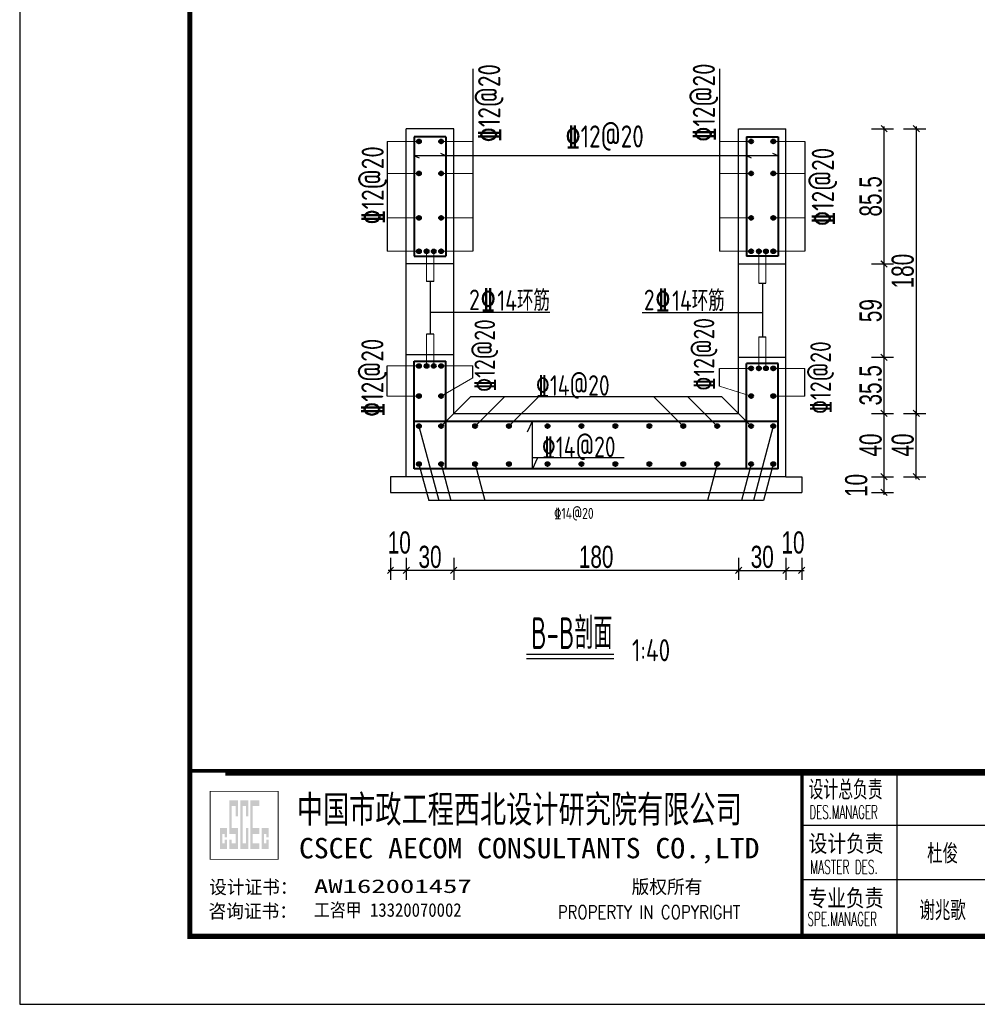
# Model space of a CAD drawing. Extents: x 1086357 to 1139099, y 3355738 to 3395504.
# Tile 11 of 18: x 1105755 to 1111808, y 3360193 to 3366420. Entities that reach past the tile are written whole.
import ezdxf
from ezdxf.enums import TextEntityAlignment as Align

# ---------------------------------------------------------------- set-up
doc = ezdxf.new("R2010")
doc.units = 0
doc.layers.get('0').update_dxf_attribs({"linetype": 'CONTINUOUS'})
doc.layers.get('Defpoints').update_dxf_attribs({"linetype": 'CONTINUOUS'})
doc.layers.add('GPSCOMMON', color=7, linetype='CONTINUOUS')
for name, color, linetype, lineweight in [('图层4', 7, 'CONTINUOUS', 15), ('文本', 1, 'CONTINUOUS', 15), ('钢筋', 1, 'CONTINUOUS', 40)]:
    doc.layers.add(name, color=color, linetype=linetype, lineweight=lineweight)
doc.styles.add('gpshz', font='tssdeng.shx', dxfattribs={"width": 0.7, "height": 2.5, "bigfont": 'hztxt.shx'})
doc.styles.add('HZTXT', font='hztxt_e.shx', dxfattribs={"width": 0.7, "bigfont": 'hztxt.shx'})
doc.styles.add('图签', font='txt', dxfattribs={"width": 0.66})
doc.styles.add('图签 1', font='romanc.shx', dxfattribs={"width": 0.8})
doc.styles.add('图签1', font='romanc.shx', dxfattribs={"width": 0.8})
doc.styles.add('钢筋', font='tssdeng.shx', dxfattribs={"width": 0.8, "bigfont": 'hztxt.shx'})
doc.dimstyles.new('0.1', dxfattribs={"dimscale": 0, "dimtxt": 140, "dimasz": 60, "dimexe": 40, "dimexo": 10, "dimgap": 15, "dimtad": 1, "dimdec": 0, "dimlfac": 0.1, "dimzin": 0, "dimdsep": 46, "dimtxsty": 'HZTXT', "dimblk1": 'ARCHTICK', "dimblk2": 'ARCHTICK', "dimsah": 1, "dimcen": -0.09, "dimdle": 15, "dimclrd": 7, "dimclre": 7, "dimclrt": 7, "dimadec": 1, "dimazin": 0, "dimtfac": 1, "dimtdec": 0, "dimtofl": 0, "dimtmove": 2, "dimatfit": 3, "dimldrblk": 'ARCHTICK', "dimfxl": 0, "dimtolj": 1, "dimtzin": 0, "dimarcsym": 0})

# ---------------------------------------------------------------- blocks, each defined once
blk = doc.blocks.new('*U136')
at = {"linetype": 'Continuous'}
h = blk.add_hatch(color=0, dxfattribs=at)
h.paths.add_polyline_path([(30.15, 24.21), (30.15, 23.67), (29.79, 23.67), (29.79, 25.06), (30.15, 25.06), (30.15, 24.58), (30.49, 24.58), (30.49, 25.94), (29.45, 25.94), (29.45, 22.84), (30.49, 22.84), (30.49, 24.21)])
h.paths.add_polyline_path([(30.83, 24.21), (30.83, 22.84), (32.1, 22.84), (32.1, 25.94), (31.17, 25.94), (31.17, 29.16), (31.76, 29.16), (31.76, 27.64), (32.1, 27.64), (32.1, 29.98), (30.83, 29.98), (30.83, 25.06), (31.76, 25.06), (31.76, 23.67), (31.17, 23.67), (31.17, 24.21)])
h.paths.add_polyline_path([(33.25, 25.94), (33.25, 23.67), (32.78, 23.67), (32.78, 29.16), (33.25, 29.16), (33.25, 27.64), (33.59, 27.64), (33.59, 29.98), (32.44, 29.98), (32.44, 22.84), (33.59, 22.84), (33.59, 25.94)])
h.paths.add_polyline_path([(35.22, 29.98), (33.93, 29.98), (33.93, 22.84), (35.22, 22.84), (35.22, 23.67), (34.27, 23.67), (34.27, 25.06), (35.22, 25.06), (35.22, 25.94), (34.27, 25.94), (34.27, 29.16), (35.22, 29.16)])
h.paths.add_polyline_path([(36.25, 24.21), (36.25, 23.67), (35.9, 23.67), (35.9, 25.06), (36.25, 25.06), (36.25, 24.58), (36.59, 24.58), (36.59, 25.94), (35.56, 25.94), (35.56, 22.84), (36.59, 22.84), (36.59, 24.21)])
at = {"color": 0, "linetype": 'Continuous'}
for p, q in [((129, 10.34), (129, 34.34)), ((115, 26.34), (330, 26.34)), ((115, 18.34), (327, 18.34))]:
    blk.add_line(p, q, dxfattribs=at)
blk.add_lwpolyline([(0, 0), (420, 0), (420, 297), (0, 297)], close=True, dxfattribs=at)
for points, const_width in [([(410, 10), (410, 287), (25, 287), (25, 10), (410, 10)], 0.75), ([(25, 34.34), (410, 34.34)], 0.5), ([(115, 10.34), (115, 34.34)], 0.5)]:
    blk.add_lwpolyline(points, dxfattribs=dict(at, const_width=const_width))
at = {"color": 0, "linetype": 'Continuous', "const_width": 0.107}
blk.add_lwpolyline([(28, 21.34), (38, 21.34), (38, 31.34), (28, 31.34)], close=True, dxfattribs=at)
at = {"color": 0, "linetype": 'Continuous'}
for s, height, style, width, p in [('设计总负责', 2.5, '图签', 0.67, (115.98, 30.39)), ('中国市政工程西北设计研究院有限公司', 4, '图签', 0.74, (40.74, 26.71)), ('DES.MANAGER', 2, '图签1', 0.55, (116.1, 27.26)), ('设计负责', 2.5, '图签', 0.85, (115.98, 22.4)), ('CSCEC AECOM CONSULTANTS CO.,LTD', 3, '图签', 1.07, (41.06, 21.47)), ('MASTER DES.', 2, '图签1', 0.57, (116.21, 19.2)), ('专业负责', 2.5, '图签', 0.85, (115.95, 14.38)), ('PROPERTY IN COPYRIGHT', 2, '图签 1', 0.8, (79.11, 12.55)), ('SPE.MANAGER', 2, '图签 1', 0.56, (115.81, 11.53))]:
    blk.add_text(s, height=height, dxfattribs=dict(at, style=style, width=width)).set_placement(p)
at = {"color": 0, "linetype": 'Continuous', "style": '图签'}
for s, p in [('设计证书：', (27.85, 16.24)), ('版权所有', (89.96, 16.29)), ('咨询证书：', (27.76, 12.7))]:
    blk.add_text(s, height=2, dxfattribs=at).set_placement(p)
at = {"color": 0, "linetype": 'Continuous', "ltscale": 0.055, "style": '图签', "flags": 8}
for tag, p, p2 in [('审定', (172.25, 28.99), (183.75, 28.99)), ('工程编号', (256.25, 28.99), (266.75, 28.99)), ('版本', (397.87, 28.99), (408.75, 28.99)), ('设计', (214.25, 28.99), (225.75, 28.99)), ('设计负责', (130.25, 20.99), (141.11, 20.99)), ('审核', (172.25, 20.99), (183.75, 20.99)), ('注册工程师', (214.25, 20.99), (225.75, 20.99)), ('图纸比例', (256.25, 20.99), (266.75, 20.99)), ('专业负责', (130.25, 12.65), (141.11, 12.65)), ('校核', (172.25, 12.65), (183.75, 12.65)), ('注册建筑师', (214.25, 12.65), (225.75, 12.65)), ('出图日期', (256.25, 12.65), (266.75, 12.65))]:
    blk.add_attdef(tag, text='', height=2.5, dxfattribs=at).set_placement(p, p2, align=Align.FIT)
at = {"color": 0, "linetype": 'Continuous', "style": '图签', "flags": 8}
for tag, p, p2 in [('工程名称', (283.25, 28.99), (325.75, 28.99)), ('图纸编号', (345.13, 28.99), (381.76, 28.99)), ('设计总负责', (130.25, 28.99), (141.11, 28.99)), ('子项名称', (283.25, 20.99), (325.75, 20.99))]:
    blk.add_attdef(tag, text='', height=2.5, dxfattribs=at).set_placement(p, p2, align=Align.FIT)
at = {"color": 0, "linetype": 'Continuous', "style": '图签'}
for tag, p, width in [('设计证书', (43.26, 16.37), 1.55), ('咨询证书', (43.26, 12.88), 0.9)]:
    blk.add_attdef(tag, p, '', height=2, dxfattribs=dict(at, width=width))
at = {"color": 0, "linetype": 'Continuous', "style": '图签', "width": 0.85}
for tag, height, p in [('图纸名称_2_1', 2.2, (305.02, 15.12)), ('图纸名称_1_1', 2.5, (305.02, 13.35)), ('图纸名称_2_2', 2.2, (305.02, 11.51))]:
    blk.add_attdef(tag, text='', height=height, dxfattribs=at).set_placement(p, align=Align.CENTER)
blk = doc.blocks.new('_Oblique')
at = {"color": 0, "linetype": 'ByBlock', "lineweight": -2}
blk.add_line((-0.5, -0.5), (0.5, 0.5), dxfattribs=at)
blk = doc.blocks.new('*D324')
at = {"color": 7, "lineweight": -2}
for p, q in [((1111342.2, 3363929.9), (1111482.2, 3363929.9)), ((1111422.2, 3363514.9), (1111422.2, 3363944.9)), ((1111342.2, 3363529.9), (1111482.2, 3363529.9))]:
    blk.add_line(p, q, dxfattribs=at)
at = {"layer": 'Defpoints', "color": 0}
for p in [(1110454.7, 3363929.9), (1111422.2, 3363929.9), (1110854.7, 3363529.9)]:
    blk.add_point(p, dxfattribs=at)
at = {"color": 7, "lineweight": -2, "xscale": 40, "yscale": 40, "zscale": 40}
for p, rotation in [((1111422.2, 3363929.9), 90), ((1111422.2, 3363529.9), 270)]:
    blk.add_blockref('_Oblique', p, dxfattribs=dict(at, rotation=rotation))
at = {"color": 7, "insert": (1111337.2, 3363729.9), "char_height": 140, "attachment_point": 5, "rotation": 90, "style": 'HZTXT'}
blk.add_mtext('\\A1;40', dxfattribs=at)
blk = doc.blocks.new('_ARCHTICK')
at = {"color": 0, "linetype": 'ByBlock', "const_width": 0.15}
blk.add_lwpolyline([(-0.5, -0.5), (0.5, 0.5)], dxfattribs=at)
blk = doc.blocks.new('*D325')
at = {"color": 7, "lineweight": -2}
for p, q in [((1111422.2, 3365744.9), (1111422.2, 3363914.9)), ((1111342.2, 3365729.9), (1111482.2, 3365729.9)), ((1111342.2, 3363929.9), (1111482.2, 3363929.9))]:
    blk.add_line(p, q, dxfattribs=at)
at = {"layer": 'Defpoints', "color": 0}
for p in [(1110854.7, 3365729.9), (1110454.7, 3363929.9), (1111422.2, 3363929.9)]:
    blk.add_point(p, dxfattribs=at)
at = {"color": 7, "lineweight": -2, "xscale": 40, "yscale": 40, "zscale": 40}
for p, rotation in [((1111422.2, 3365729.9), 90), ((1111422.2, 3363929.9), 270)]:
    blk.add_blockref('_Oblique', p, dxfattribs=dict(at, rotation=rotation))
at = {"color": 7, "insert": (1111337.2, 3364829.9), "char_height": 140, "attachment_point": 5, "rotation": 90, "style": 'HZTXT'}
blk.add_mtext('\\A1;180', dxfattribs=at)
blk = doc.blocks.new('*D326')
at = {"color": 7, "lineweight": -2}
for p, q in [((1108198.6, 3363017), (1108198.6, 3362877)), ((1108498.6, 3363017), (1108498.6, 3362877)), ((1108513.6, 3362937), (1108183.6, 3362937))]:
    blk.add_line(p, q, dxfattribs=at)
at = {"layer": 'Defpoints', "color": 0}
for p in [(1108498.6, 3363929.9), (1108198.6, 3363529.9), (1108198.6, 3362937)]:
    blk.add_point(p, dxfattribs=at)
at = {"color": 7, "lineweight": -2, "xscale": 40, "yscale": 40, "zscale": 40, "rotation": 180}
blk.add_blockref('_Oblique', (1108198.6, 3362937), dxfattribs=at)
at = {"color": 7, "lineweight": -2, "xscale": 40, "yscale": 40, "zscale": 40}
blk.add_blockref('_Oblique', (1108498.6, 3362937), dxfattribs=at)
at = {"color": 7, "insert": (1108348.6, 3363022), "char_height": 140, "attachment_point": 5, "style": 'HZTXT'}
blk.add_mtext('\\A1;30', dxfattribs=at)
blk = doc.blocks.new('*D327')
at = {"color": 7, "lineweight": -2}
for p, q in [((1110298.6, 3363017), (1110298.6, 3362877)), ((1110598.6, 3363017), (1110598.6, 3362877)), ((1110283.6, 3362937), (1110613.6, 3362937))]:
    blk.add_line(p, q, dxfattribs=at)
at = {"layer": 'Defpoints', "color": 0}
for p in [(1110298.6, 3363929.9), (1110598.6, 3363529.9), (1110598.6, 3362937)]:
    blk.add_point(p, dxfattribs=at)
at = {"color": 7, "lineweight": -2, "xscale": 40, "yscale": 40, "zscale": 40, "rotation": 180}
blk.add_blockref('_Oblique', (1110298.6, 3362937), dxfattribs=at)
at = {"color": 7, "lineweight": -2, "xscale": 40, "yscale": 40, "zscale": 40}
blk.add_blockref('_Oblique', (1110598.6, 3362937), dxfattribs=at)
at = {"color": 7, "insert": (1110448.6, 3363022), "char_height": 140, "attachment_point": 5, "style": 'HZTXT'}
blk.add_mtext('\\A1;30', dxfattribs=at)
blk = doc.blocks.new('*D328')
at = {"color": 7, "lineweight": -2}
for p, q in [((1108498.6, 3363017), (1108498.6, 3362877)), ((1110298.6, 3363017), (1110298.6, 3362877)), ((1110313.6, 3362937), (1108483.6, 3362937))]:
    blk.add_line(p, q, dxfattribs=at)
at = {"layer": 'Defpoints', "color": 0}
for p in [(1108498.6, 3363929.9), (1110298.6, 3363929.9), (1108498.6, 3362937)]:
    blk.add_point(p, dxfattribs=at)
at = {"color": 7, "lineweight": -2, "xscale": 40, "yscale": 40, "zscale": 40, "rotation": 180}
blk.add_blockref('_Oblique', (1108498.6, 3362937), dxfattribs=at)
at = {"color": 7, "lineweight": -2, "xscale": 40, "yscale": 40, "zscale": 40}
blk.add_blockref('_Oblique', (1110298.6, 3362937), dxfattribs=at)
at = {"color": 7, "insert": (1109398.6, 3363022), "char_height": 140, "attachment_point": 5, "style": 'HZTXT'}
blk.add_mtext('\\A1;180', dxfattribs=at)
blk = doc.blocks.new('*D329')
at = {"color": 7, "lineweight": -2}
for p, q in [((1111219.2, 3363914.9), (1111219.2, 3364299.9)), ((1111139.2, 3364284.9), (1111279.2, 3364284.9)), ((1111139.2, 3363929.9), (1111279.2, 3363929.9))]:
    blk.add_line(p, q, dxfattribs=at)
at = {"layer": 'Defpoints', "color": 0}
for p in [(1110454.7, 3364284.9), (1111219.2, 3364284.9), (1110454.7, 3363929.9)]:
    blk.add_point(p, dxfattribs=at)
at = {"color": 7, "lineweight": -2, "xscale": 40, "yscale": 40, "zscale": 40}
for p, rotation in [((1111219.2, 3364284.9), 90), ((1111219.2, 3363929.9), 270)]:
    blk.add_blockref('_Oblique', p, dxfattribs=dict(at, rotation=rotation))
at = {"color": 7, "insert": (1111134.2, 3364107.4), "char_height": 140, "attachment_point": 5, "rotation": 90, "style": 'HZTXT'}
blk.add_mtext('\\A1;35.5', dxfattribs=at)
blk = doc.blocks.new('*D330')
at = {"color": 7, "lineweight": -2}
for p, q in [((1111139.3, 3364874.9), (1111279.3, 3364874.9)), ((1111219.3, 3364269.9), (1111219.3, 3364889.9)), ((1111139.3, 3364284.9), (1111279.3, 3364284.9))]:
    blk.add_line(p, q, dxfattribs=at)
at = {"layer": 'Defpoints', "color": 0}
for p in [(1110598.6, 3364874.9), (1111219.3, 3364874.9), (1110598.6, 3364284.9)]:
    blk.add_point(p, dxfattribs=at)
at = {"color": 7, "lineweight": -2, "xscale": 40, "yscale": 40, "zscale": 40}
for p, rotation in [((1111219.3, 3364874.9), 90), ((1111219.3, 3364284.9), 270)]:
    blk.add_blockref('_Oblique', p, dxfattribs=dict(at, rotation=rotation))
at = {"color": 7, "insert": (1111134.3, 3364579.9), "char_height": 140, "attachment_point": 5, "rotation": 90, "style": 'HZTXT'}
blk.add_mtext('\\A1;59', dxfattribs=at)
blk = doc.blocks.new('*D331')
at = {"color": 7, "lineweight": -2}
for p, q in [((1111219.4, 3364859.9), (1111219.4, 3365744.9)), ((1111139.4, 3365729.9), (1111279.4, 3365729.9)), ((1111139.4, 3364874.9), (1111279.4, 3364874.9))]:
    blk.add_line(p, q, dxfattribs=at)
at = {"layer": 'Defpoints', "color": 0}
for p in [(1110855.1, 3365729.9), (1111219.4, 3365729.9), (1110598.6, 3364874.9)]:
    blk.add_point(p, dxfattribs=at)
at = {"color": 7, "lineweight": -2, "xscale": 40, "yscale": 40, "zscale": 40}
for p, rotation in [((1111219.4, 3365729.9), 90), ((1111219.4, 3364874.9), 270)]:
    blk.add_blockref('_Oblique', p, dxfattribs=dict(at, rotation=rotation))
at = {"color": 7, "insert": (1111134.4, 3365302.4), "char_height": 140, "attachment_point": 5, "rotation": 90, "style": 'HZTXT'}
blk.add_mtext('\\A1;85.5', dxfattribs=at)
blk = doc.blocks.new('*D332')
at = {"color": 7, "lineweight": -2}
for p, q in [((1111139.2, 3363929.9), (1111279.2, 3363929.9)), ((1111219.2, 3363514.9), (1111219.2, 3363944.9)), ((1111139.2, 3363529.9), (1111279.2, 3363529.9))]:
    blk.add_line(p, q, dxfattribs=at)
at = {"layer": 'Defpoints', "color": 0}
for p in [(1110454.7, 3363929.9), (1111219.2, 3363929.9), (1110854.7, 3363529.9)]:
    blk.add_point(p, dxfattribs=at)
at = {"color": 7, "lineweight": -2, "xscale": 40, "yscale": 40, "zscale": 40}
for p, rotation in [((1111219.2, 3363929.9), 90), ((1111219.2, 3363529.9), 270)]:
    blk.add_blockref('_Oblique', p, dxfattribs=dict(at, rotation=rotation))
at = {"color": 7, "insert": (1111134.2, 3363729.9), "char_height": 140, "attachment_point": 5, "rotation": 90, "style": 'HZTXT'}
blk.add_mtext('\\A1;40', dxfattribs=at)
blk = doc.blocks.new('*D340')
at = {"color": 7, "lineweight": -2}
for p, q in [((1111139.2, 3363529.9), (1111279.2, 3363529.9)), ((1111219.2, 3363414.9), (1111219.2, 3363544.9)), ((1111139.2, 3363429.9), (1111279.2, 3363429.9))]:
    blk.add_line(p, q, dxfattribs=at)
at = {"layer": 'Defpoints', "color": 0}
for p in [(1110641.6, 3363529.9), (1111219.2, 3363529.9), (1110541.6, 3363429.9)]:
    blk.add_point(p, dxfattribs=at)
at = {"color": 7, "lineweight": -2, "xscale": 40, "yscale": 40, "zscale": 40}
for p, rotation in [((1111219.2, 3363529.9), 90), ((1111219.2, 3363429.9), 270)]:
    blk.add_blockref('_Oblique', p, dxfattribs=dict(at, rotation=rotation))
at = {"color": 7, "insert": (1111043.4, 3363474.4), "char_height": 140, "attachment_point": 5, "rotation": 90, "style": 'HZTXT'}
blk.add_mtext('\\A1;10', dxfattribs=at)
blk = doc.blocks.new('*D341')
at = {"color": 7, "lineweight": -2}
for p, q in [((1110598.6, 3363017), (1110598.6, 3362877)), ((1110698.6, 3363017), (1110698.6, 3362877)), ((1110583.6, 3362937), (1110713.6, 3362937))]:
    blk.add_line(p, q, dxfattribs=at)
at = {"layer": 'Defpoints', "color": 0}
for p in [(1110598.6, 3363661.4), (1110698.6, 3363561.4), (1110698.6, 3362937)]:
    blk.add_point(p, dxfattribs=at)
at = {"color": 7, "lineweight": -2, "xscale": 40, "yscale": 40, "zscale": 40, "rotation": 180}
blk.add_blockref('_Oblique', (1110598.6, 3362937), dxfattribs=at)
at = {"color": 7, "lineweight": -2, "xscale": 40, "yscale": 40, "zscale": 40}
blk.add_blockref('_Oblique', (1110698.6, 3362937), dxfattribs=at)
at = {"color": 7, "insert": (1110643.1, 3363112.7), "char_height": 140, "attachment_point": 5, "style": 'HZTXT'}
blk.add_mtext('\\A1;10', dxfattribs=at)
blk = doc.blocks.new('*D342')
at = {"color": 7, "lineweight": -2}
for p, q in [((1108098.6, 3363017), (1108098.6, 3362877)), ((1108198.6, 3363017), (1108198.6, 3362877)), ((1108213.6, 3362937), (1108083.6, 3362937))]:
    blk.add_line(p, q, dxfattribs=at)
at = {"layer": 'Defpoints', "color": 0}
for p in [(1108198.6, 3363661.4), (1108098.6, 3363561.4), (1108098.6, 3362937)]:
    blk.add_point(p, dxfattribs=at)
at = {"color": 7, "lineweight": -2, "xscale": 40, "yscale": 40, "zscale": 40, "rotation": 180}
blk.add_blockref('_Oblique', (1108098.6, 3362937), dxfattribs=at)
at = {"color": 7, "lineweight": -2, "xscale": 40, "yscale": 40, "zscale": 40}
blk.add_blockref('_Oblique', (1108198.6, 3362937), dxfattribs=at)
at = {"color": 7, "insert": (1108154.1, 3363112.7), "char_height": 140, "attachment_point": 5, "style": 'HZTXT'}
blk.add_mtext('\\A1;10', dxfattribs=at)
blk = doc.blocks.new('20180504.1601453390')
at = {"layer": '钢筋', "lineweight": 40, "ltscale": 10}
for points in [[(1108291.158, 3365649.791, 1), (1108265.922, 3365649.791, 1)], [(1108291.17, 3365649.791, 1), (1108265.934, 3365649.791, 1)], [(1108431.158, 3365649.791, 1), (1108405.922, 3365649.791, 1)], [(1108431.169, 3365649.791, 1), (1108405.933, 3365649.791, 1)], [(1110391.158, 3365649.791, 1), (1110365.922, 3365649.791, 1)], [(1110391.17, 3365649.791, 1), (1110365.934, 3365649.791, 1)], [(1110531.158, 3365649.791, 1), (1110505.922, 3365649.791, 1)], [(1110531.169, 3365649.791, 1), (1110505.933, 3365649.791, 1)], [(1108291.158, 3365447.274, 1), (1108265.922, 3365447.274, 1)], [(1108291.17, 3365447.274, 1), (1108265.934, 3365447.274, 1)], [(1108431.158, 3365447.274, 1), (1108405.922, 3365447.274, 1)], [(1108431.169, 3365447.274, 1), (1108405.933, 3365447.274, 1)], [(1110391.158, 3365447.274, 1), (1110365.922, 3365447.274, 1)], [(1110391.17, 3365447.274, 1), (1110365.934, 3365447.274, 1)], [(1110531.158, 3365447.274, 1), (1110505.922, 3365447.274, 1)], [(1110531.169, 3365447.274, 1), (1110505.933, 3365447.274, 1)], [(1108291.158, 3365166.557, 1), (1108265.922, 3365166.557, 1)], [(1108291.17, 3365166.557, 1), (1108265.934, 3365166.557, 1)], [(1108431.158, 3365166.557, 1), (1108405.922, 3365166.557, 1)], [(1108431.169, 3365166.557, 1), (1108405.933, 3365166.557, 1)], [(1110391.158, 3365166.557, 1), (1110365.922, 3365166.557, 1)], [(1110391.17, 3365166.557, 1), (1110365.934, 3365166.557, 1)], [(1110531.158, 3365166.557, 1), (1110505.922, 3365166.557, 1)], [(1110531.169, 3365166.557, 1), (1110505.933, 3365166.557, 1)], [(1108291.158, 3364955.041, 1), (1108265.922, 3364955.041, 1)], [(1108291.17, 3364955.041, 1), (1108265.934, 3364955.041, 1)], [(1108339.711, 3364955.041, 1), (1108314.475, 3364955.041, 1)], [(1108339.722, 3364955.041, 1), (1108314.486, 3364955.041, 1)], [(1108384.737, 3364954.586, 1), (1108359.501, 3364954.586, 1)], [(1108384.748, 3364954.586, 1), (1108359.512, 3364954.586, 1)], [(1108431.158, 3364955.041, 1), (1108405.922, 3364955.041, 1)], [(1108431.169, 3364955.041, 1), (1108405.934, 3364955.041, 1)], [(1110391.158, 3364955.041, 1), (1110365.922, 3364955.041, 1)], [(1110391.17, 3364955.041, 1), (1110365.934, 3364955.041, 1)], [(1110439.711, 3364955.041, 1), (1110414.475, 3364955.041, 1)], [(1110439.722, 3364955.041, 1), (1110414.486, 3364955.041, 1)], [(1110484.737, 3364954.586, 1), (1110459.501, 3364954.586, 1)], [(1110484.748, 3364954.586, 1), (1110459.512, 3364954.586, 1)], [(1110531.158, 3364955.041, 1), (1110505.922, 3364955.041, 1)], [(1110531.169, 3364955.041, 1), (1110505.933, 3364955.041, 1)], [(1108291.158, 3364229.791, 1), (1108265.922, 3364229.791, 1)], [(1108291.17, 3364229.791, 1), (1108265.934, 3364229.791, 1)], [(1108339.711, 3364229.783, -1), (1108314.475, 3364229.783, -1)], [(1108339.722, 3364229.783, -1), (1108314.486, 3364229.783, -1)], [(1108384.737, 3364230.238, -1), (1108359.501, 3364230.238, -1)], [(1108384.748, 3364230.238, -1), (1108359.512, 3364230.238, -1)], [(1108431.158, 3364229.791, 1), (1108405.922, 3364229.791, 1)], [(1108431.169, 3364229.791, 1), (1108405.933, 3364229.791, 1)], [(1110391.158, 3364214.791, 1), (1110365.922, 3364214.791, 1)], [(1110391.17, 3364214.791, 1), (1110365.934, 3364214.791, 1)], [(1110439.711, 3364214.783, -1), (1110414.475, 3364214.783, -1)], [(1110439.722, 3364214.783, -1), (1110414.486, 3364214.783, -1)], [(1110484.737, 3364215.238, -1), (1110459.501, 3364215.238, -1)], [(1110484.748, 3364215.238, -1), (1110459.512, 3364215.238, -1)], [(1110531.158, 3364214.791, 1), (1110505.922, 3364214.791, 1)], [(1110531.169, 3364214.791, 1), (1110505.933, 3364214.791, 1)], [(1108291.158, 3364039.791, 1), (1108265.922, 3364039.791, 1)], [(1108291.17, 3364039.791, 1), (1108265.934, 3364039.791, 1)], [(1108431.158, 3364039.791, 1), (1108405.922, 3364039.791, 1)], [(1108431.169, 3364039.791, 1), (1108405.934, 3364039.791, 1)], [(1110391.158, 3364039.791, 1), (1110365.922, 3364039.791, 1)], [(1110391.17, 3364039.791, 1), (1110365.934, 3364039.791, 1)], [(1110531.158, 3364039.791, 1), (1110505.922, 3364039.791, 1)], [(1110531.169, 3364039.791, 1), (1110505.933, 3364039.791, 1)], [(1108291.158, 3363849.791, 1), (1108265.922, 3363849.791, 1)], [(1108291.17, 3363849.791, 1), (1108265.934, 3363849.791, 1)], [(1108431.158, 3363849.791, 1), (1108405.922, 3363849.791, 1)], [(1108431.169, 3363849.791, 1), (1108405.934, 3363849.791, 1)], [(1108645.704, 3363849.916, 1), (1108620.468, 3363849.916, 1)], [(1108645.715, 3363849.916, 1), (1108620.479, 3363849.916, 1)], [(1108860.249, 3363849.916, 1), (1108835.013, 3363849.916, 1)], [(1108860.26, 3363849.916, 1), (1108835.024, 3363849.916, 1)], [(1109103.885, 3363849.791, 1), (1109078.65, 3363849.791, 1)], [(1109103.897, 3363849.791, 1), (1109078.661, 3363849.791, 1)], [(1109318.431, 3363849.916, 1), (1109293.195, 3363849.916, 1)], [(1109318.442, 3363849.916, 1), (1109293.206, 3363849.916, 1)], [(1109532.976, 3363849.916, 1), (1109507.741, 3363849.916, 1)], [(1109532.988, 3363849.916, 1), (1109507.752, 3363849.916, 1)], [(1109747.522, 3363849.916, 1), (1109722.286, 3363849.916, 1)], [(1109747.533, 3363849.916, 1), (1109722.297, 3363849.916, 1)], [(1109962.067, 3363849.916, 1), (1109936.832, 3363849.916, 1)], [(1109962.079, 3363849.916, 1), (1109936.843, 3363849.916, 1)], [(1110176.613, 3363849.916, 1), (1110151.377, 3363849.916, 1)], [(1110176.624, 3363849.916, 1), (1110151.388, 3363849.916, 1)], [(1110391.158, 3363849.791, 1), (1110365.922, 3363849.791, 1)], [(1110391.17, 3363849.791, 1), (1110365.934, 3363849.791, 1)], [(1110531.158, 3363849.791, 1), (1110505.922, 3363849.791, 1)], [(1110531.169, 3363849.791, 1), (1110505.933, 3363849.791, 1)], [(1108291.158, 3363610.041, 1), (1108265.922, 3363610.041, 1)], [(1108291.17, 3363610.041, 1), (1108265.934, 3363610.041, 1)], [(1108431.158, 3363609.916, 1), (1108405.922, 3363609.916, 1)], [(1108431.169, 3363609.916, 1), (1108405.934, 3363609.916, 1)], [(1108645.704, 3363609.916, 1), (1108620.468, 3363609.916, 1)], [(1108645.715, 3363609.916, 1), (1108620.479, 3363609.916, 1)], [(1108860.249, 3363609.916, 1), (1108835.013, 3363609.916, 1)], [(1108860.26, 3363609.916, 1), (1108835.024, 3363609.916, 1)], [(1109103.885, 3363609.916, 1), (1109078.65, 3363609.916, 1)], [(1109103.897, 3363609.916, 1), (1109078.661, 3363609.916, 1)], [(1109318.431, 3363609.916, 1), (1109293.195, 3363609.916, 1)], [(1109318.442, 3363609.916, 1), (1109293.206, 3363609.916, 1)], [(1109532.976, 3363609.916, 1), (1109507.741, 3363609.916, 1)], [(1109532.988, 3363609.916, 1), (1109507.752, 3363609.916, 1)], [(1109747.522, 3363609.916, 1), (1109722.286, 3363609.916, 1)], [(1109747.533, 3363609.916, 1), (1109722.297, 3363609.916, 1)], [(1109962.067, 3363609.916, 1), (1109936.831, 3363609.916, 1)], [(1109962.079, 3363609.916, 1), (1109936.843, 3363609.916, 1)], [(1110176.613, 3363609.916, 1), (1110151.377, 3363609.916, 1)], [(1110176.624, 3363609.916, 1), (1110151.388, 3363609.916, 1)], [(1110391.158, 3363610.041, 1), (1110365.922, 3363610.041, 1)], [(1110391.17, 3363610.041, 1), (1110365.934, 3363610.041, 1)], [(1110531.158, 3363609.916, 1), (1110505.922, 3363609.916, 1)], [(1110531.169, 3363609.916, 1), (1110505.934, 3363609.916, 1)]]:
    blk.add_hatch(color=1, dxfattribs=at).paths.add_polyline_path(points)
h = blk.add_hatch(color=1, dxfattribs=at)
edge = h.paths.add_edge_path()
edge.add_arc((1108256.849, 3364963.574), 0.063, 0, 360)
h = blk.add_hatch(color=1, dxfattribs=at)
edge = h.paths.add_edge_path()
edge.add_arc((1110540.294, 3364963.574), 0.063, -180, 180, ccw=False)
h = blk.add_hatch(color=1, dxfattribs=at)
edge = h.paths.add_edge_path()
edge.add_arc((1108256.849, 3364230.25), 0.063, 0, 360, ccw=False)
h = blk.add_hatch(color=1, dxfattribs=at)
edge = h.paths.add_edge_path()
edge.add_arc((1110540.294, 3364230.25), 0.063, 180, 540)
for p, q in [((1108618.571, 3366108.574), (1108618.571, 3364955.037)), ((1110178.572, 3366108.574), (1110178.572, 3364955.037)), ((1108198.572, 3363529.912), (1108198.572, 3365729.912)), ((1108498.573, 3365729.912), (1108198.572, 3365729.912)), ((1108498.572, 3363929.912), (1108498.572, 3365729.912)), ((1110298.57, 3365729.912), (1110598.572, 3365729.912)), ((1110298.572, 3363929.912), (1110298.572, 3365729.912)), ((1110598.572, 3363529.912), (1110598.572, 3365729.912)), ((1108078.572, 3365649.787), (1108078.572, 3364955.037)), ((1110718.571, 3365649.787), (1110718.571, 3364955.037)), ((1110548.572, 3365558.649), (1108248.572, 3365558.649)), ((1108281.326, 3365543.865), (1108248.572, 3365558.649)), ((1108448.572, 3365558.649), (1108415.817, 3365573.432)), ((1110381.326, 3365543.865), (1110348.572, 3365558.649)), ((1110548.572, 3365558.649), (1110515.817, 3365573.432)), ((1108498.572, 3364874.912), (1108198.572, 3364874.912)), ((1110298.572, 3364874.912), (1110598.572, 3364874.912)), ((1108372.15, 3364763.582), (1108327.124, 3364763.582)), ((1108349.637, 3364763.582), (1108349.637, 3364430.242)), ((1110427.124, 3364754.582), (1110472.15, 3364754.582)), ((1110449.637, 3364754.582), (1110449.637, 3364415.242)), ((1109106.783, 3364568.399), (1108349.637, 3364568.399)), ((1109688.725, 3364568.399), (1110449.637, 3364568.399)), ((1108372.15, 3364430.242), (1108327.124, 3364430.242)), ((1108498.572, 3364299.912), (1108198.572, 3364299.912)), ((1110298.572, 3364284.912), (1110598.572, 3364284.912)), ((1108078.572, 3364039.787), (1108078.572, 3364229.787)), ((1108618.571, 3364155.257), (1108618.571, 3364229.787)), ((1110178.572, 3364102.208), (1110178.572, 3364214.787)), ((1110718.571, 3364039.787), (1110718.571, 3364214.787)), ((1108418.571, 3363849.787), (1108606.366, 3364037.581)), ((1108606.366, 3364037.706), (1110190.777, 3364037.706)), ((1108633.117, 3363849.912), (1108820.911, 3364037.706)), ((1108847.662, 3363849.912), (1109035.457, 3364037.706)), ((1109949.481, 3363849.912), (1109761.686, 3364037.706)), ((1110164.026, 3363849.912), (1109976.232, 3364037.706)), ((1110378.572, 3363849.787), (1110190.777, 3364037.581)), ((1108498.572, 3363929.912), (1110298.572, 3363929.912)), ((1108965.667, 3363814.402), (1108995.234, 3363879.912)), ((1108995.234, 3363579.912), (1108995.234, 3363879.912)), ((1108278.572, 3363849.912), (1108404.798, 3363379.912)), ((1110518.571, 3363849.912), (1110392.345, 3363379.912)), ((1108995.234, 3363651.762), (1109576.725, 3363651.762)), ((1109024.801, 3363645.421), (1108995.234, 3363579.912)), ((1108278.572, 3363609.912), (1108340.342, 3363379.912)), ((1108418.572, 3363609.912), (1108480.342, 3363379.912)), ((1108633.117, 3363609.912), (1108694.887, 3363379.912)), ((1110164.026, 3363609.912), (1110102.256, 3363379.912)), ((1110378.572, 3363609.912), (1110316.801, 3363379.912)), ((1110518.571, 3363609.912), (1110456.801, 3363379.912)), ((1110598.572, 3363529.912), (1108298.572, 3363529.912)), ((1110456.801, 3363379.912), (1108340.342, 3363379.912)), ((1108958.835, 3362408.179), (1109510.175, 3362408.179)), ((1108958.835, 3362379.8), (1109510.175, 3362379.8))]:
    blk.add_line(p, q)
at = {"color": 0, "const_width": 21.214}
blk.add_lwpolyline([(1107055.215, 3361650.192), (1123390.215, 3361650.192)], dxfattribs=at)
at = {"layer": 'GPSCOMMON'}
for p, q in [((1110427.124, 3364415.242), (1110472.15, 3364415.242)), ((1108198.572, 3363529.912), (1108098.572, 3363529.912)), ((1108098.572, 3363529.912), (1108098.572, 3363429.912)), ((1108298.572, 3363529.912), (1108198.572, 3363529.912)), ((1110598.572, 3363529.912), (1110698.572, 3363529.912)), ((1110698.572, 3363529.912), (1110698.572, 3363429.912)), ((1108098.572, 3363429.912), (1110698.572, 3363429.912))]:
    blk.add_line(p, q, dxfattribs=at)
at = {"layer": '图层4'}
for p, q in [((1108278.572, 3365649.787), (1108078.572, 3365649.787)), ((1108418.571, 3365649.787), (1108618.571, 3365649.787)), ((1110378.572, 3365649.787), (1110178.572, 3365649.787)), ((1110518.571, 3365649.787), (1110718.571, 3365649.787)), ((1108278.572, 3365447.27), (1108078.572, 3365447.27)), ((1108418.571, 3365447.27), (1108618.571, 3365447.27)), ((1110378.572, 3365447.27), (1110178.572, 3365447.27)), ((1110518.571, 3365447.27), (1110718.571, 3365447.27)), ((1108278.572, 3365166.553), (1108078.572, 3365166.553)), ((1108418.571, 3365166.553), (1108618.571, 3365166.553)), ((1110378.572, 3365166.553), (1110178.572, 3365166.553)), ((1110518.571, 3365166.553), (1110718.571, 3365166.553)), ((1108278.572, 3364955.037), (1108078.572, 3364955.037)), ((1108327.124, 3364954.582), (1108327.124, 3364763.582)), ((1108372.15, 3364954.582), (1108372.15, 3364763.582)), ((1108418.571, 3364955.037), (1108618.571, 3364955.037)), ((1110378.572, 3364955.037), (1110178.572, 3364955.037)), ((1110427.124, 3364954.582), (1110427.124, 3364754.582)), ((1110472.15, 3364954.582), (1110472.15, 3364754.582)), ((1110518.571, 3364955.037), (1110718.571, 3364955.037)), ((1108327.124, 3364230.242), (1108327.124, 3364430.242)), ((1108372.15, 3364230.242), (1108372.15, 3364430.242)), ((1110427.124, 3364215.242), (1110427.124, 3364415.242)), ((1110472.15, 3364215.242), (1110472.15, 3364415.242)), ((1108278.572, 3364229.787), (1108078.572, 3364229.787)), ((1108418.571, 3364229.787), (1108618.571, 3364229.787)), ((1110378.572, 3364214.787), (1110178.572, 3364214.787)), ((1110518.571, 3364214.787), (1110718.571, 3364214.787)), ((1108418.571, 3364039.787), (1108618.571, 3364155.257)), ((1110378.572, 3364039.787), (1110178.572, 3364102.208)), ((1108278.572, 3364039.787), (1108078.572, 3364039.787)), ((1110518.571, 3364039.787), (1110718.571, 3364039.787))]:
    blk.add_line(p, q, dxfattribs=at)
at = {"layer": '钢筋', "color": 1, "lineweight": 40, "ltscale": 10}
for p, q in [((1108448.572, 3365679.912), (1108248.572, 3365679.912)), ((1108248.572, 3365679.912), (1108248.572, 3364924.912)), ((1108448.572, 3365679.912), (1108448.572, 3364924.912)), ((1110348.572, 3365679.912), (1110548.572, 3365679.912)), ((1110348.572, 3365679.912), (1110348.572, 3364924.912)), ((1110548.572, 3365679.912), (1110548.572, 3364924.912)), ((1108248.572, 3364924.912), (1108448.572, 3364924.912)), ((1110548.572, 3364924.912), (1110348.572, 3364924.912)), ((1108248.572, 3363579.912), (1108248.572, 3364259.912)), ((1108248.572, 3364259.912), (1108448.572, 3364259.912)), ((1108448.572, 3363579.912), (1108448.572, 3364259.912)), ((1110348.572, 3363579.912), (1110348.572, 3364244.912)), ((1110548.572, 3364244.912), (1110348.572, 3364244.912)), ((1110548.572, 3363579.912), (1110548.572, 3364244.912)), ((1108248.572, 3363879.912), (1110548.572, 3363879.912)), ((1110548.572, 3363579.912), (1108248.572, 3363579.912))]:
    blk.add_line(p, q, dxfattribs=at)
for centre in [(1108278.572, 3365649.787), (1108418.571, 3365649.787), (1110378.572, 3365649.787), (1110518.571, 3365649.787), (1108278.572, 3365447.27), (1108418.571, 3365447.27), (1110378.572, 3365447.27), (1110518.571, 3365447.27), (1108278.572, 3365166.553), (1108418.571, 3365166.553), (1110378.572, 3365166.553), (1110518.571, 3365166.553), (1108278.572, 3364955.037), (1108327.124, 3364955.037), (1108372.15, 3364954.582), (1108418.571, 3364955.037), (1110378.572, 3364955.037), (1110427.124, 3364955.037), (1110472.15, 3364954.582), (1110518.571, 3364955.037), (1108278.572, 3364229.787), (1108327.124, 3364229.787), (1108372.15, 3364230.242), (1108418.571, 3364229.787), (1110378.572, 3364214.787), (1110427.124, 3364214.787), (1110472.15, 3364215.242), (1110518.571, 3364214.787), (1108278.572, 3364039.787), (1108418.571, 3364039.787), (1110378.572, 3364039.787), (1110518.571, 3364039.787), (1108278.572, 3363849.787), (1108418.571, 3363849.787), (1108633.117, 3363849.912), (1108847.662, 3363849.912), (1109091.299, 3363849.787), (1109305.844, 3363849.912), (1109520.39, 3363849.912), (1109734.935, 3363849.912), (1109949.481, 3363849.912), (1110164.026, 3363849.912), (1110378.572, 3363849.787), (1110518.571, 3363849.787), (1108278.572, 3363610.037), (1108418.572, 3363609.912), (1108633.117, 3363609.912), (1108847.662, 3363609.912), (1109091.299, 3363609.912), (1109305.844, 3363609.912), (1109520.39, 3363609.912), (1109734.935, 3363609.912), (1109949.481, 3363609.912), (1110164.026, 3363609.912), (1110378.572, 3363610.037), (1110518.571, 3363609.912)]:
    blk.add_circle(centre, 12.6, dxfattribs=at)
at = {"color": 4, "linetype": 'Continuous'}
ref = blk.add_blockref('*U136', (1105754.5, 3360193.242), dxfattribs=dict(at, xscale=43, yscale=43, zscale=43))
ref.add_attrib('咨询证书', '工咨甲 13320070002', (1107614.556, 3360746.955), dxfattribs={"color": 0, "linetype": 'Continuous', "height": 86, "style": '图签', "width": 0.9})
ref.add_attrib('专业负责', '谢兆歌', dxfattribs={"color": 0, "linetype": 'Continuous', "height": 107.5, "style": '图签', "width": 0.7, "flags": 8}).set_placement((1111588.809, 3360737.192), align=Align.CENTER)
ref.add_attrib('设计负责', '杜俊', dxfattribs={"color": 0, "linetype": 'Continuous', "height": 107.5, "style": '图签', "width": 0.7, "flags": 8}).set_placement((1111588.809, 3361095.764), align=Align.CENTER)
ref.add_attrib('设计证书', 'AW162001457', (1107614.556, 3360897.25), dxfattribs={"color": 0, "linetype": 'Continuous', "height": 86, "style": '图签', "width": 1.55})
at = {"style": 'gpshz'}
for s, height, width, p in [('B-B剖面', 200, 0.6, (1108988.065, 3362440.243)), ('1:40', 140, 0.8, (1109624.948, 3362362.503))]:
    blk.add_text(s, height=height, dxfattribs=dict(at, width=width)).set_placement(p)
at = {"layer": '文本', "style": 'gpshz', "width": 0.8}
for height, p in [(140, (1108721.523, 3365891.842)), (140, (1110078.571, 3365895.486)), (140, (1107984.978, 3365372.198)), (140, (1110830.749, 3365362.502)), (130, (1108693.679, 3364295.703)), (130, (1110079.722, 3364303.698)), (140, (1107983.001, 3364155.135)), (130, (1110816.745, 3364156.254))]:
    blk.add_text('\x8412@20', height=height, rotation=90, dxfattribs=at).set_placement(p, align=Align.MIDDLE)
at = {"layer": '文本', "width": 0.8}
for s, height, style, p in [('\x8412@20', 140, 'gpshz', (1109452.289, 3365682.319)), ('%%132', 140, '钢筋', (1108715.876, 3364651.489)), ('14环筋', 130, 'gpshz', (1108940.151, 3364650.169)), ('%%132', 140, '钢筋', (1109820.847, 3364650.706)), ('14环筋', 130, 'gpshz', (1110045.122, 3364649.386)), ('2', 130, 'gpshz', (1108629.221, 3364648.344)), ('2', 130, 'gpshz', (1109734.192, 3364647.561)), ('%%13214@20', 130, 'gpshz', (1109250.625, 3364107.698)), ('%%13214@20', 130, 'gpshz', (1109288.225, 3363719.201)), ('%%13214@20', 70, 'gpshz', (1109257.268, 3363298.081))]:
    blk.add_text(s, height=height, dxfattribs=dict(at, style=style)).set_placement(p, align=Align.MIDDLE)
for base, p1, p2, angle, picture, middle in [((1111422.206, 3363929.912), (1110854.738, 3365729.912), (1110454.739, 3363929.912), 90, '*D325', (1111337.206, 3364829.912)), ((1111219.397, 3365729.912), (1110598.572, 3364874.912), (1110855.139, 3365729.912), 90, '*D331', (1111134.397, 3365302.412)), ((1111219.297, 3364874.912), (1110598.572, 3364284.912), (1110598.572, 3364874.912), 90, '*D330', (1111134.297, 3364579.912)), ((1108198.572, 3362936.961), (1108498.572, 3363929.912), (1108198.572, 3363529.912), 180, '*D326', (1108348.572, 3363021.961)), ((1108498.572, 3362936.961), (1110298.572, 3363929.912), (1108498.572, 3363929.912), 180, '*D328', (1109398.572, 3363021.961)), ((1111422.206, 3363929.912), (1110854.738, 3363529.912), (1110454.739, 3363929.912), 90, '*D324', (1111337.206, 3363729.912)), ((1111219.226, 3363929.912), (1110854.739, 3363529.912), (1110454.739, 3363929.912), 90, '*D332', (1111134.226, 3363729.912))]:
    dim = blk.add_linear_dim(base=base, p1=p1, p2=p2, angle=angle, dimstyle='0.1', override={"dimscale": 1, "dimasz": 40, "dimexe": 60, "dimexo": 60, "dimdec": 2, "dimzin": 8, "dimblk1": 'Oblique', "dimblk2": 'Oblique', "dimfxl": 80, "dimfxlon": 1})
    dim.commit()
    dim.dimension.update_dxf_attribs({"geometry": picture, "text_midpoint": middle})
dim = blk.add_linear_dim(base=(1111219.227, 3364284.912), p1=(1110454.739, 3363929.912), p2=(1110454.739, 3364284.912), angle=90, text='35.5', dimstyle='0.1', override={"dimscale": 1, "dimasz": 40, "dimexe": 60, "dimexo": 60, "dimdec": 2, "dimzin": 8, "dimblk1": 'Oblique', "dimblk2": 'Oblique', "dimfxl": 80, "dimfxlon": 1})
dim.commit()
dim.dimension.update_dxf_attribs({"geometry": '*D329', "text_midpoint": (1111134.227, 3364107.412)})
dim = blk.add_linear_dim(base=(1110598.572, 3362936.961), p1=(1110298.572, 3363929.912), p2=(1110598.572, 3363529.912), dimstyle='0.1', override={"dimscale": 1, "dimasz": 40, "dimexe": 60, "dimexo": 60, "dimdec": 2, "dimzin": 8, "dimblk1": 'Oblique', "dimblk2": 'Oblique', "dimfxl": 80, "dimfxlon": 1})
dim.commit()
dim.dimension.update_dxf_attribs({"geometry": '*D327', "text_midpoint": (1110448.572, 3363021.961)})
for base, p1, p2, angle, picture, middle in [((1108098.572, 3362936.961), (1108198.572, 3363661.406), (1108098.572, 3363561.406), 180, '*D342', (1108154.068, 3363112.75)), ((1111219.226, 3363529.912), (1110541.591, 3363429.912), (1110641.591, 3363529.912), 90, '*D340', (1111043.437, 3363474.415))]:
    dim = blk.add_linear_dim(base=base, p1=p1, p2=p2, angle=angle, dimstyle='0.1', override={"dimscale": 1, "dimasz": 40, "dimexe": 60, "dimexo": 60, "dimdec": 2, "dimzin": 8, "dimblk1": 'Oblique', "dimblk2": 'Oblique', "dimfxl": 80, "dimfxlon": 1})
    dim.commit()
    dim.dimension.update_dxf_attribs({"geometry": picture, "text_midpoint": middle, "dimtype": 160})
dim = blk.add_linear_dim(base=(1110698.572, 3362936.961), p1=(1110598.572, 3363661.406), p2=(1110698.572, 3363561.406), dimstyle='0.1', override={"dimscale": 1, "dimasz": 40, "dimexe": 60, "dimexo": 60, "dimdec": 2, "dimzin": 8, "dimblk1": 'Oblique', "dimblk2": 'Oblique', "dimfxl": 80, "dimfxlon": 1})
dim.commit()
dim.dimension.update_dxf_attribs({"geometry": '*D341', "text_midpoint": (1110643.075, 3363112.75), "dimtype": 160})

msp = doc.modelspace()

# ---------------------------------------------------------------- block references
at = {"layer": 'GPSCOMMON'}
msp.add_blockref('20180504.1601453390', (0, 0), dxfattribs=at)

doc.saveas('drawing.dxf')
